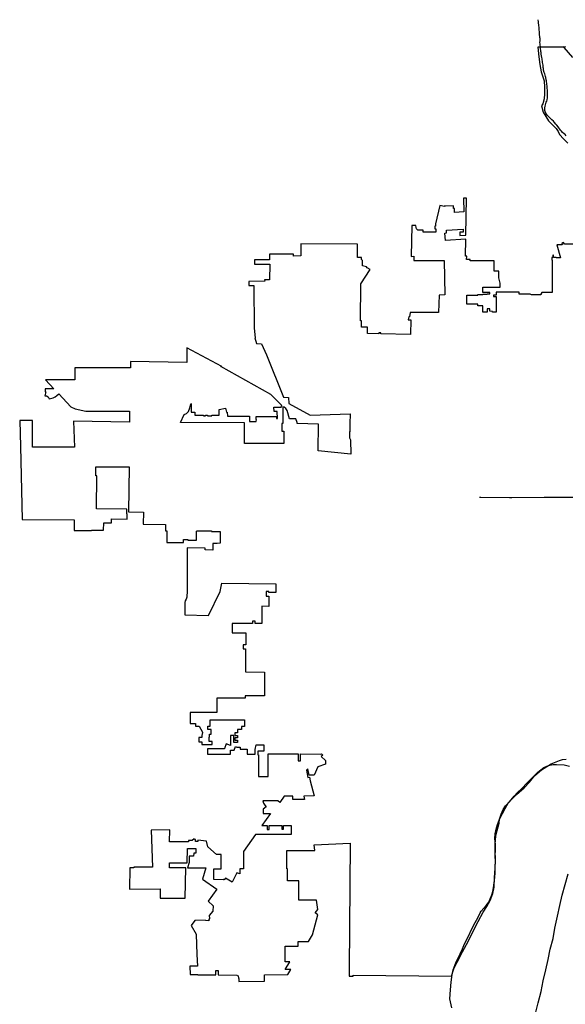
# Model space of a CAD drawing. Extents: x 1488644 to 1616065, y 656876 to 824748.
# Tile 2 of 22: x 1537076 to 1563449, y 701673 to 749265. Entities that reach past the tile are written whole.
import ezdxf

# ---------------------------------------------------------------- set-up
doc = ezdxf.new("R2010")
doc.units = 0
doc.header["$MEASUREMENT"] = 0
for name, color, linetype in [('1', 7, 'Continuous'), ('38', 7, 'Continuous'), ('55', 7, 'Continuous'), ('PATTERN_CLASS', 7, 'Continuous')]:
    doc.layers.add(name, color=color, linetype=linetype)

msp = doc.modelspace()

# ---------------------------------------------------------------- linework, layer by layer
at = {"layer": '1', "color": 2, "linetype": 'Continuous'}
for points in [[(1563460, 747955), (1563417, 747930), (1562122, 747930), (1562170, 747466), (1562217, 747100), (1562288, 746739), (1562370, 746506), (1562421, 746309), (1562438, 746003), (1562446, 745686), (1562424, 745438), (1562366, 745201), (1562299, 745105), (1562382, 744802), (1562502, 744578), (1562641, 744374), (1562804, 744212), (1563009, 744006), (1563107, 743853), (1563172, 743721), (1563367, 743510), (1563564, 743290)], [(1563928, 738407), (1563415, 738416), (1563367, 738488), (1563282, 738454), (1563304, 738385), (1563038, 738384), (1563213, 737756), (1563019, 737756), (1563013, 737773), (1562885, 737773), (1562885, 737888), (1562840, 737888), (1562840, 737773), (1562795, 737773), (1562795, 737643), (1562810, 737643), (1562810, 736078), (1562320, 736078), (1562267, 735993), (1562267, 735965), (1561817, 735965), (1561755, 735995), (1561225, 735995), (1561225, 736095), (1560110, 736095), (1560110, 735949), (1559975, 735949), (1559975, 735878), (1560110, 735878), (1560110, 735125), (1559925, 735126), (1559925, 735167), (1559802, 735169), (1559802, 735286), (1559667, 735286), (1559667, 735125), (1559462, 735125), (1559462, 735438), (1559220, 735438), (1559220, 735518), (1558692, 735518), (1558692, 735953), (1559217, 735953), (1559217, 735985), (1559455, 735985), (1559455, 736003), (1559670, 736003), (1559670, 736011), (1559806, 736011), (1559806, 736084), (1559455, 736084), (1559455, 736340), (1560299, 736340), (1560300, 736533), (1560273, 736666), (1560236, 736787), (1560233, 737113), (1560013, 737113), (1560013, 737615), (1558852, 737615), (1558852, 737675), (1558679, 737675), (1558682, 737835), (1558617, 737835), (1558645, 738656), (1557652, 738595), (1557627, 738951), (1557712, 738956), (1557707, 739093), (1558508, 739135), (1558511, 738998), (1558356, 738995), (1558356, 738838), (1558638, 738848), (1558669, 740645), (1558525, 740635), (1558536, 739982), (1558085, 739951), (1558088, 740133), (1558040, 740133), (1558040, 740263), (1557678, 740257), (1557614, 740261), (1557605, 740232), (1557388, 740286), (1557181, 739390), (1557181, 739282), (1557139, 739282), (1557139, 739152), (1557191, 739152), (1557191, 738990), (1556583, 738990), (1556583, 739090), (1556427, 739087), (1556326, 739093), (1556261, 739149), (1556237, 739225), (1556228, 739324), (1556023, 739324), (1555992, 737825), (1556122, 737828), (1556120, 737618), (1557599, 737628), (1557629, 735958), (1557354, 735948), (1557324, 735104), (1555954, 735104), (1555913, 734896), (1555887, 734895), (1555859, 734760), (1555989, 734756), (1555959, 734041), (1554539, 734075), (1554539, 734123), (1554429, 734123), (1554429, 734076), (1553891, 734091), (1553885, 734410), (1553598, 734409), (1553597, 734702), (1553543, 734702), (1553564, 736490), (1554011, 737197), (1553874, 737279), (1553842, 737317), (1553653, 737364), (1553653, 737619), (1553594, 737678), (1553594, 737773), (1553407, 737773), (1553407, 738423), (1550671, 738439), (1550666, 737843), (1550307, 737838), (1550304, 737930), (1549157, 737936), (1549152, 737663), (1548648, 737656), (1548648, 737660), (1548418, 737660), (1548418, 737445), (1548933, 737445), (1548933, 737455), (1549160, 737455), (1549157, 736687), (1548914, 736691), (1548920, 736619), (1548152, 736610), (1548155, 736410), (1548398, 736415), (1548402, 734349), (1548463, 733894), (1548437, 733892), (1548529, 733613), (1548759, 733603), (1549003, 733070), (1549831, 731020), (1550071, 731000), (1550078, 730711), (1551115, 730150), (1553047, 730217), (1553041, 729733), (1553041, 729338), (1553022, 729358), (1553022, 729055), (1553074, 728961), (1553086, 728263), (1551496, 728424), (1551520, 729721), (1550495, 729739), (1550495, 729799), (1550420, 729968), (1550122, 729968), (1549999, 730368), (1549940, 730470), (1549861, 730543), (1549797, 730545), (1549795, 729747), (1549753, 729747), (1549753, 729374), (1549850, 729374), (1549850, 728779), (1547950, 728779), (1547950, 729783), (1544848, 729803), (1545028, 730174), (1545137, 730224), (1545229, 730330), (1545298, 730501), (1545329, 730637), (1545369, 730706), (1545369, 730298), (1545549, 730298), (1545549, 730142), (1545957, 730142), (1545957, 730114), (1546057, 730114), (1546057, 730142), (1546161, 730142), (1546161, 730114), (1546357, 730114), (1546357, 730142), (1546717, 730149), (1546717, 730417), (1547025, 730488), (1547071, 730289), (1547111, 730289), (1547119, 730102), (1548176, 730102), (1548176, 729837), (1548506, 729837), (1548516, 729934), (1548504, 729934), (1548504, 730088), (1549492, 730088), (1549492, 729993), (1549532, 729993), (1549514, 730323), (1549372, 730323), (1549360, 730544), (1549693, 730544), (1549722, 730544), (1549746, 730587), (1549724, 730638), (1549215, 731147), (1546796, 732497), (1546846, 732497), (1545153, 733398), (1545152, 732694), (1542433, 732737), (1542433, 732522), (1542433, 732437), (1539742, 732437), (1539742, 731857), (1538318, 731857), (1538732, 731420), (1538315, 731420), (1538301, 731284), (1538340, 731278), (1538296, 731088), (1538368, 731076), (1538460, 731033), (1538496, 730940), (1538695, 730990), (1538791, 731040), (1538870, 731098), (1538961, 731177), (1539546, 730560), (1539759, 730463), (1540270, 730337), (1542391, 730337), (1542391, 729818), (1539673, 729863), (1539720, 728608), (1537688, 728608), (1537688, 729896), (1537076, 729896), (1537110, 728635), (1537201, 725101), (1539704, 725094), (1539713, 724574), (1540549, 724574), (1540570, 724595), (1541130, 724595), (1541136, 724951), (1541506, 724945), (1541510, 725137), (1542277, 725123), (1542278, 725385), (1542253, 725386), (1542253, 725604), (1540781, 725629), (1540809, 727225), (1540759, 727225), (1540759, 727650), (1542364, 727650), (1542339, 725480), (1543054, 725468), (1543043, 724876), (1544127, 724857), (1544122, 724557), (1544193, 724556), (1544183, 723997), (1544994, 723997), (1544997, 724146), (1545207, 724142), (1545207, 724107), (1545615, 724100), (1545622, 724539), (1545635, 724538), (1545634, 724565), (1546348, 724552), (1546348, 724525), (1546766, 724519), (1546768, 723968), (1546622, 723943), (1546410, 723946), (1546410, 723626), (1546035, 723633), (1546035, 723725), (1545175, 723740), (1545167, 721662), (1545157, 721357), (1545129, 721261), (1545075, 721168), (1545056, 721090), (1545051, 720498), (1546208, 720474), (1546767, 721622), (1546846, 722027), (1549455, 722002), (1549450, 721575), (1549124, 721574), (1549124, 721624), (1548987, 721626), (1548984, 721408), (1549123, 721406), (1549122, 720906), (1548783, 720921), (1548783, 720304), (1548780, 720075), (1548463, 720074), (1548463, 720194), (1548329, 720194), (1548329, 720074), (1547351, 720073), (1547351, 719626), (1548004, 719626), (1548004, 719048), (1547879, 719048), (1547880, 718860), (1547987, 718860), (1547983, 717738), (1548909, 717729), (1548908, 716588), (1547979, 716588), (1547979, 716470), (1546608, 716470), (1546608, 715772), (1545322, 715772), (1545322, 715250), (1545581, 715250), (1545581, 715115), (1545744, 715115), (1545912, 714825), (1545905, 714817), (1545879, 714670), (1545879, 714570), (1545729, 714570), (1545729, 714360), (1545879, 714360), (1545879, 714230), (1546379, 714230), (1546379, 714380), (1546234, 714380), (1546234, 714580), (1546249, 714580), (1546249, 714730), (1546329, 714730), (1546329, 714950), (1546164, 714950), (1546164, 715115), (1546279, 715115), (1546279, 715427), (1547937, 715427), (1547937, 715106), (1547792, 715106), (1547792, 714957), (1547607, 714957), (1547607, 714787), (1547475, 714787), (1547475, 714672), (1547607, 714672), (1547607, 714557), (1547475, 714557), (1547475, 714437), (1547607, 714437), (1547607, 714322), (1547425, 714322), (1547425, 714661), (1547263, 714661), (1547263, 714180), (1547055, 714256), (1547042, 714210), (1546989, 714084), (1546976, 714023), (1546152, 714023), (1546152, 713769), (1547263, 713769), (1547263, 713965), (1547449, 713965), (1547501, 714127), (1547579, 714109), (1547729, 714109), (1547729, 714009), (1547920, 714012), (1547920, 714002), (1548069, 714002), (1548069, 713767), (1548455, 713767), (1548455, 713997), (1548507, 714221), (1548880, 714221), (1548880, 713907), (1548585, 713907), (1548584, 713736), (1548614, 713736), (1548614, 712689), (1549082, 712689), (1549082, 713781), (1550541, 713773), (1550541, 713448), (1550644, 713448), (1550644, 713773), (1551618, 713766), (1551666, 713785), (1551721, 713720), (1551642, 713657), (1551850, 713455), (1551852, 713274), (1551490, 713151), (1551302, 712748), (1551062, 712743), (1551000, 713059), (1550935, 712994), (1550999, 712636), (1551091, 712652), (1551121, 712480), (1551303, 711752), (1550805, 711735), (1550847, 711578), (1550275, 711576), (1550275, 711739), (1549866, 711739), (1549651, 711431), (1549554, 711501), (1548834, 711501), (1548861, 711392), (1548920, 711294), (1548994, 711213), (1548843, 711107), (1548843, 710902), (1549192, 710902), (1548774, 710308), (1549036, 710308), (1549036, 710129), (1549131, 710128), (1549132, 710308), (1549750, 710308), (1549749, 710137), (1549831, 710137), (1549833, 710308), (1550198, 710308), (1550198, 709886), (1548476, 709886), (1547901, 709065), (1547901, 708220), (1547724, 708220), (1547724, 707980), (1547569, 708028), (1547347, 707574), (1547024, 707768), (1546958, 707682), (1546921, 707716), (1546908, 707696), (1546466, 707703), (1546457, 708223), (1546819, 708223), (1546819, 708906), (1546592, 708906), (1546162, 709280), (1546102, 709559), (1545692, 709605), (1545690, 709548), (1545578, 709550), (1545570, 709644), (1545520, 709642), (1545505, 709665), (1545405, 709590), (1545243, 709590), (1545242, 709522), (1544325, 709522), (1544327, 710107), (1543429, 710090), (1543497, 708294), (1542597, 708294), (1542597, 708266), (1542401, 708266), (1542382, 707245), (1543858, 707249), (1543858, 706805), (1545073, 706803), (1545102, 708277), (1544321, 708274), (1544322, 708518), (1545177, 708518), (1545189, 709210), (1545582, 709197), (1545582, 708972), (1545487, 708975), (1545482, 708828), (1545267, 708835), (1545267, 708520), (1545191, 708274), (1545934, 708274), (1546071, 708274), (1545913, 707721), (1546605, 707236), (1546191, 706657), (1546431, 706433), (1546409, 706179), (1546229, 705971), (1546250, 705818), (1546217, 705774), (1546217, 705714), (1546052, 705728), (1546052, 705736), (1545539, 705727), (1545367, 705481), (1545608, 705064), (1545645, 704084), (1545671, 703518), (1545304, 703518), (1545319, 703108), (1545688, 703121), (1545689, 703096), (1546551, 703093), (1546551, 703303), (1546668, 703303), (1546668, 703093), (1547566, 703088), (1547590, 703060), (1547643, 703053), (1547645, 702947), (1547670, 702900), (1547670, 702782), (1548910, 702785), (1548912, 703102), (1550032, 703109), (1550184, 703362), (1549909, 703362), (1550129, 703729), (1549904, 703729), (1549904, 704479), (1550542, 704479), (1550542, 704716), (1551033, 704716), (1551234, 705038), (1551490, 705995), (1551363, 706091), (1551483, 706263), (1551420, 706709), (1550570, 706709), (1550570, 707646), (1550020, 707646), (1550019, 708228), (1549994, 708228), (1549995, 709114), (1551350, 709114), (1551314, 709374), (1553044, 709464), (1553002, 703352), (1552996, 703030), (1553195, 703036), (1553194, 703076), (1557942, 703033), (1558060, 703384), (1558216, 703702), (1558479, 704202), (1558769, 704746), (1558974, 705168), (1559237, 705674), (1559478, 706121), (1559659, 706404), (1559823, 706686), (1559946, 707026), (1560004, 707338), (1560030, 707806), (1560059, 708243), (1560072, 708694), (1560066, 709083), (1560053, 709429), (1560083, 709794), (1560163, 710077), (1560256, 710424), (1560262, 710617), (1560539, 711141), (1560708, 711435), (1561096, 711814), (1561457, 712134), (1561724, 712417), (1561969, 712728), (1562303, 713014), (1562762, 713295), (1563172, 713465), (1563307, 713499), (1563488, 713517)]]:
    msp.add_lwpolyline(points, dxfattribs=at)
at = {"layer": '38', "color": 1, "linetype": 'Continuous'}
for points in [[(1563805, 747442), (1563401, 747925), (1563367, 747965)], [(1559309, 726182), (1559363, 726181), (1560758, 726168), (1560801, 726168), (1560866, 726168), (1562422, 726186), (1562425, 726186), (1562529, 726186), (1563979, 726188)]]:
    msp.add_lwpolyline(points, dxfattribs=at)
at = {"layer": '55', "color": 140, "linetype": 'Continuous'}
msp.add_lwpolyline([(1563496, 743650), (1563437, 743720), (1563386, 743755), (1563317, 743807), (1563258, 743872), (1563217, 743927), (1563178, 743980), (1563141, 744033), (1563101, 744084), (1563045, 744161), (1562998, 744220), (1562929, 744300), (1562874, 744357), (1562803, 744425), (1562752, 744470), (1562701, 744522), (1562646, 744575), (1562581, 744640), (1562540, 744693), (1562509, 744744), (1562478, 744827), (1562465, 744878), (1562458, 744932), (1562456, 745012), (1562469, 745078), (1562493, 745148), (1562510, 745212), (1562531, 745271), (1562550, 745333), (1562568, 745393), (1562581, 745481), (1562585, 745539), (1562588, 745591), (1562585, 745660), (1562584, 745722), (1562586, 745802), (1562583, 745870), (1562579, 745943), (1562576, 746009), (1562569, 746069), (1562560, 746132), (1562553, 746196), (1562545, 746254), (1562536, 746305), (1562527, 746359), (1562507, 746470), (1562496, 746524), (1562479, 746583), (1562460, 746646), (1562435, 746716), (1562400, 746831), (1562391, 746900), (1562386, 746952), (1562379, 747008), (1562372, 747067), (1562363, 747135), (1562353, 747194), (1562344, 747256), (1562333, 747322), (1562324, 747381), (1562315, 747445), (1562303, 747520), (1562288, 747602), (1562278, 747677), (1562271, 747735), (1562266, 747791), (1562257, 747850), (1562251, 747920), (1562244, 747972), (1562235, 748039), (1562228, 748091), (1562225, 748155), (1562233, 748237), (1562232, 748288), (1562229, 748348), (1562224, 748400), (1562215, 748455), (1562208, 748531), (1562205, 748581), (1562200, 748631), (1562197, 748688), (1562191, 748760), (1562188, 748824), (1562182, 748901), (1562175, 748961), (1562168, 749015), (1562159, 749096), (1562147, 749176), (1562134, 749249), (1562132, 749265)], dxfattribs=at)
at = {"layer": 'PATTERN_CLASS', "color": 1, "linetype": 'Continuous'}
msp.add_lwpolyline([(1557956, 701503), (1557865, 701942), (1557900, 702367), (1557935, 702736), (1557974, 703106), (1558031, 703345), (1558163, 703678), (1558369, 704114), (1558482, 704359), (1558584, 704593), (1558675, 704778), (1559011, 705488), (1559234, 705880), (1559339, 706091), (1559385, 706182), (1559624, 706452), (1559751, 706615), (1559814, 706778), (1559896, 706964), (1559945, 707118), (1559977, 707308), (1560013, 707539), (1560036, 707806), (1560054, 708046), (1560063, 708309), (1560068, 708567), (1560063, 708871), (1560077, 709147), (1560068, 709391), (1560045, 709686), (1560063, 709916), (1560099, 710142), (1560167, 710364), (1560267, 710618), (1560344, 710858), (1560439, 711084), (1560561, 711261), (1560747, 711465), (1560973, 711732), (1561136, 711913), (1561349, 712099), (1561598, 712371), (1561870, 712633), (1562128, 712900), (1562409, 713127), (1562632, 713211), (1562848, 713263), (1563024, 713272), (1563400, 713249), (1563645, 713186)], dxfattribs=at)
at = {"layer": 'PATTERN_CLASS', "color": 140, "linetype": 'Continuous'}
msp.add_lwpolyline([(1562007, 701222), (1562129, 701739), (1562283, 702288), (1562385, 702811), (1562503, 703332), (1562619, 703833), (1562721, 704342), (1562856, 704853), (1562940, 705356), (1563076, 705937), (1563184, 706448), (1563304, 706953), (1563438, 707464), (1563584, 707981)], dxfattribs=at)

doc.saveas('drawing.dxf')
